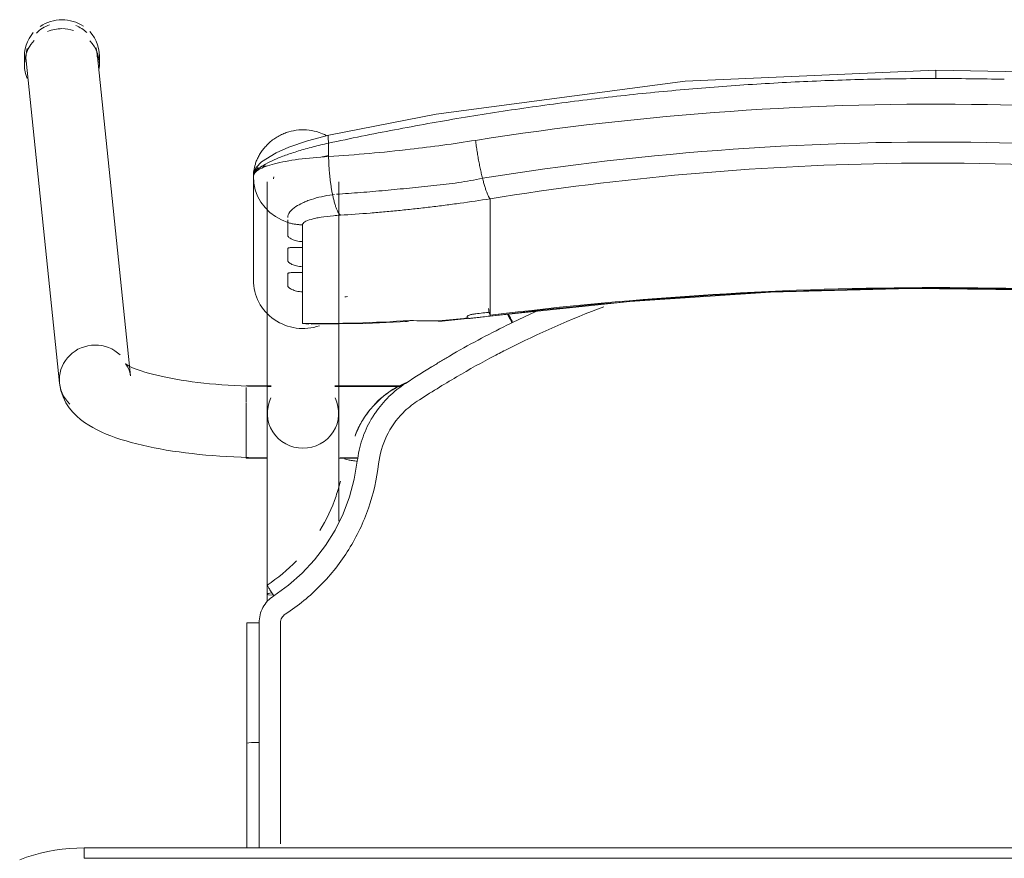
# Model space of a CAD drawing. Header units: metres. Extents: x 3 to 42.2, y -72.9 to -48.7.
# Tile 116 of 189: x 36.784 to 37.07, y -55.584 to -55.341. Entities that reach past the tile are written whole.
import ezdxf

# ---------------------------------------------------------------- set-up
doc = ezdxf.new("R2010")
doc.units = ezdxf.units.M
doc.layers.add('I-FURN', color=7, linetype='Continuous', lineweight=18)

# ---------------------------------------------------------------- blocks, each defined once
blk = doc.blocks.new('ConjuntoParaAlunoTamanho6 - CJA06_ConjuntoParaAlunoTamanho6-V19-1PAV')
at = {"layer": 'I-FURN', "color": 253, "true_color": 0xaaaaaa}
for p, q in [((-0.2643, 0.29456), (-0.2643, 0.29197)), ((-0.23354, 0.20182), (-0.24321, 0.29526)), ((-0.24254, 0.29197), (-0.24254, 0.29456)), ((-0.2638, 0.29312), (-0.25413, 0.19969)), ((-0.1979, 0.25969), (-0.1979, 0.22964)), ((-0.19385, 0.25812), (-0.19385, 0.19097)), ((-0.19207, 0.25896), (-0.19202, 0.25906)), ((-0.19202, 0.25906), (-0.19192, 0.25949)), ((-0.17315, 0.19097), (-0.17315, 0.25812)), ((-0.19734, 0.2558), (-0.19665, 0.25395)), ((-0.17493, 0.25435), (-0.17437, 0.25441)), ((-0.19665, 0.25395), (-0.1957, 0.25221)), ((-0.1957, 0.25221), (-0.19451, 0.25062)), ((-0.12923, 0.2438), (-0.12923, 0.25317)), ((-0.12923, 0.24214), (-0.12923, 0.24376)), ((-0.18366, 0.24073), (-0.18366, 0.23904)), ((-0.12923, 0.24214), (-0.12923, 0.23653)), ((-0.12923, 0.23653), (-0.12923, 0.23486)), ((-0.12923, 0.23486), (-0.12923, 0.22925)), ((-0.18366, 0.23345), (-0.18366, 0.23176)), ((-0.12923, 0.22925), (-0.12923, 0.22759)), ((-0.18366, 0.22617), (-0.18366, 0.21701)), ((-0.12923, 0.22759), (-0.12923, 0.22197)), ((-0.12923, 0.22197), (-0.12923, 0.22031)), ((-0.11598, 0.22048), (-0.1227, 0.21732)), ((-0.14414, 0.21757), (-0.12926, 0.21915)), ((-0.18366, 0.21701), (-0.1818, 0.21679)), ((-0.19271, 0.19894), (-0.2, 0.19894)), ((-0.2, 0.19844), (-0.2, 0.19411)), ((-0.19271, 0.19879), (-0.19385, 0.19879)), ((-0.19385, 0.19879), (-0.19385, 0.19845)), ((-0.19385, 0.19845), (-0.19385, 0.19764)), ((-0.15474, 0.19894), (-0.17429, 0.19894)), ((-0.15494, 0.19879), (-0.17429, 0.19879)), ((-0.2, 0.19393), (-0.2, 0.18575)), ((-0.19385, 0.19367), (-0.19385, 0.1916)), ((-0.2, 0.18573), (-0.2, 0.17922)), ((-0.19385, 0.18688), (-0.19385, 0.18582)), ((-0.19385, 0.18371), (-0.19385, 0.18582)), ((-0.2, 0.17916), (-0.2, 0.17794)), ((-0.2, 0.17794), (-0.19377, 0.17794)), ((-0.19385, 0.17809), (-0.19385, 0.17951)), ((-0.17323, 0.17794), (-0.1676, 0.17794)), ((-0.17268, 0.17809), (-0.16757, 0.17809)), ((-0.19385, 0.13857), (-0.19385, 0.13643)), ((-0.19983, 0.13021), (-0.19982, 0.0953)), ((-0.19982, 0.06488), (-0.19982, 0.0953)), ((-0.19982, 0.0953), (-0.19982, 0.09529)), ((-0.19623, 0.09556), (-0.19738, 0.09554)), ((0.247, 0.06497), (-0.247, 0.06497)), ((-0.247, 0.06497), (-0.247, 0.06197)), ((0.247, 0.06497), (-0.247, 0.06497))]:
    blk.add_line(p, q, dxfattribs=at)
at = {"layer": 'I-FURN', "color": 253, "true_color": 0xaaaaaa, "flags": 128}
for points in [[(0.0001, 0.2904), (-0.07267, 0.28721), (-0.14486, 0.2777), (-0.17603, 0.27161)], [(0.17623, 0.27161), (0.10331, 0.28398), (0.03018, 0.28985), (0.0001, 0.2904)], [(-0.17603, 0.27161), (-0.18218, 0.26997), (-0.18761, 0.26812), (-0.19131, 0.26652), (-0.19557, 0.2639), (-0.19708, 0.26226), (-0.19765, 0.26113), (-0.1979, 0.25971)], [(-0.17607, 0.26928), (-0.17607, 0.26831), (-0.17607, 0.26734), (-0.17607, 0.26637), (-0.17607, 0.2654)], [(-0.1979, 0.24468), (-0.1979, 0.2522), (-0.1979, 0.25971)], [(-0.1979, 0.25969), (-0.19776, 0.25773), (-0.19734, 0.2558)], [(-0.1979, 0.25969), (-0.1979, 0.25218), (-0.1979, 0.24467), (-0.1979, 0.23715), (-0.1979, 0.22964)], [(-0.19451, 0.25062), (-0.19311, 0.2492), (-0.19152, 0.24799)], [(-0.19152, 0.24799), (-0.18977, 0.24701), (-0.1879, 0.24628)], [(-0.1879, 0.24243), (-0.1879, 0.24339), (-0.1879, 0.24435), (-0.1879, 0.24532), (-0.1879, 0.24628)], [(-0.18366, 0.24561), (-0.18366, 0.24439), (-0.18366, 0.24317), (-0.18366, 0.24195), (-0.18366, 0.24073)], [(-0.1879, 0.23515), (-0.1879, 0.23603), (-0.1879, 0.23692), (-0.1879, 0.2378), (-0.1879, 0.23868)], [(-0.18366, 0.23904), (-0.18366, 0.23764), (-0.18366, 0.23624), (-0.18366, 0.23485), (-0.18366, 0.23345)], [(-0.1879, 0.22787), (-0.1879, 0.22876), (-0.1879, 0.22964), (-0.1879, 0.23052), (-0.1879, 0.23141)], [(-0.18366, 0.23176), (-0.18366, 0.23036), (-0.18366, 0.22897), (-0.18366, 0.22757), (-0.18366, 0.22617)], [(-0.12926, 0.21915), (-0.08865, 0.22342), (-0.0479, 0.2261), (-0.00707, 0.22717), (0.03376, 0.22666), (0.07455, 0.22454), (0.11521, 0.22083), (0.12946, 0.21915)], [(-0.12923, 0.22031), (-0.12923, 0.22007), (-0.12923, 0.21984), (-0.12923, 0.21961), (-0.12923, 0.21937)], [(-0.18111, 0.21677), (-0.16533, 0.21701), (-0.15331, 0.21761)], [(-0.1359, 0.2187), (-0.1359, 0.21878), (-0.1359, 0.21886), (-0.1359, 0.21893), (-0.1359, 0.21901)], [(-0.23354, 0.20182), (-0.23373, 0.20287), (-0.23403, 0.20376), (-0.23437, 0.20445), (-0.23469, 0.20492), (-0.23492, 0.20521), (-0.23505, 0.20534), (-0.23507, 0.20536)], [(-0.23507, 0.20536), (-0.23501, 0.20531), (-0.23482, 0.20518), (-0.23451, 0.20499), (-0.23408, 0.20476), (-0.23355, 0.20449), (-0.23291, 0.2042), (-0.23217, 0.20389), (-0.23133, 0.20358), (-0.23041, 0.20326), (-0.22941, 0.20294), (-0.22832, 0.20262), (-0.22717, 0.2023), (-0.22594, 0.20199), (-0.22464, 0.20169), (-0.22328, 0.2014), (-0.22186, 0.20112), (-0.22039, 0.20086), (-0.21886, 0.2006), (-0.21729, 0.20036), (-0.21567, 0.20014), (-0.214, 0.19993), (-0.2123, 0.19973), (-0.21057, 0.19956), (-0.2088, 0.1994), (-0.207, 0.19926), (-0.20518, 0.19913), (-0.20334, 0.19903), (-0.20148, 0.19894), (-0.19961, 0.19888), (-0.19772, 0.19883), (-0.19583, 0.1988), (-0.19394, 0.19879), (-0.19385, 0.19879)], [(-0.25413, 0.19969), (-0.25375, 0.19762), (-0.25311, 0.19572), (-0.25226, 0.19403), (-0.25129, 0.19256), (-0.25023, 0.19128), (-0.24913, 0.19017), (-0.24799, 0.18919), (-0.24683, 0.18832), (-0.24563, 0.18753), (-0.24441, 0.18681), (-0.24316, 0.18615), (-0.24188, 0.18553), (-0.24055, 0.18496), (-0.23919, 0.18441), (-0.23778, 0.1839), (-0.23633, 0.18341), (-0.23483, 0.18295), (-0.2333, 0.18251), (-0.23171, 0.1821), (-0.23008, 0.1817), (-0.22841, 0.18133), (-0.2267, 0.18098), (-0.22495, 0.18064), (-0.22315, 0.18033), (-0.22132, 0.18004), (-0.21946, 0.17976), (-0.21756, 0.17951), (-0.21562, 0.17928), (-0.21366, 0.17906), (-0.21168, 0.17887), (-0.20967, 0.1787), (-0.20763, 0.17855), (-0.20558, 0.17842), (-0.20352, 0.17831), (-0.20144, 0.17823), (-0.19935, 0.17816), (-0.19725, 0.17811), (-0.19515, 0.17809), (-0.19385, 0.17809)], [(-0.19385, 0.13857), (-0.19385, 0.14057), (-0.19385, 0.14257), (-0.19385, 0.14457), (-0.19385, 0.14656), (-0.19385, 0.14855), (-0.19385, 0.15053), (-0.19385, 0.15249), (-0.19385, 0.15444), (-0.19385, 0.15637), (-0.19385, 0.15827), (-0.19385, 0.16015), (-0.19385, 0.162), (-0.19385, 0.16382), (-0.19385, 0.1656), (-0.19385, 0.16735), (-0.19385, 0.16905), (-0.19385, 0.17071), (-0.19385, 0.17233), (-0.19385, 0.1739), (-0.19385, 0.17541), (-0.19385, 0.17687), (-0.19385, 0.17828), (-0.19385, 0.17963), (-0.19385, 0.18092), (-0.19385, 0.18215), (-0.19385, 0.18331), (-0.19385, 0.18441), (-0.19385, 0.18544), (-0.19385, 0.1864), (-0.19385, 0.18729), (-0.19385, 0.1881), (-0.19385, 0.18885), (-0.19385, 0.18951), (-0.19385, 0.19011), (-0.19385, 0.19062), (-0.19385, 0.19097)], [(-0.17315, 0.19097), (-0.17315, 0.19051), (-0.17315, 0.18998), (-0.17315, 0.18937), (-0.17315, 0.18869), (-0.17315, 0.18793), (-0.17315, 0.1871), (-0.17315, 0.18619), (-0.17315, 0.18522), (-0.17315, 0.18417), (-0.17315, 0.18306), (-0.17315, 0.18188), (-0.17315, 0.18064), (-0.17315, 0.17934), (-0.17315, 0.17798), (-0.17315, 0.17656), (-0.17315, 0.17508), (-0.17315, 0.17355), (-0.17315, 0.17198), (-0.17315, 0.17035), (-0.17315, 0.16868), (-0.17315, 0.16696), (-0.17315, 0.16521), (-0.17315, 0.16342), (-0.17315, 0.16159), (-0.17315, 0.15974)], [(-0.16841, 0.18438), (-0.16841, 0.18437), (-0.16841, 0.18435), (-0.16841, 0.18434), (-0.16841, 0.18432)], [(-0.16774, 0.17706), (-0.16861, 0.17188), (-0.16997, 0.16679), (-0.17181, 0.16185), (-0.17415, 0.15713), (-0.17693, 0.15265), (-0.18013, 0.14846), (-0.18374, 0.14461), (-0.18771, 0.14113), (-0.19199, 0.13805)], [(-0.19623, 0.13025), (-0.19623, 0.12331), (-0.19623, 0.11637), (-0.19623, 0.10942), (-0.19623, 0.10249), (-0.19623, 0.09556)], [(-0.19738, 0.09554), (-0.19841, 0.0955), (-0.1992, 0.09544), (-0.19969, 0.09537), (-0.19982, 0.0953)], [(-0.247, 0.06497), (-0.24912, 0.06492), (-0.25124, 0.0648), (-0.25334, 0.06459), (-0.25544, 0.06429), (-0.25753, 0.06391), (-0.2596, 0.06345), (-0.26165, 0.0629), (-0.26367, 0.06228), (-0.26567, 0.06157)], [(0.247, 0.06197), (0.1235, 0.06197), (0, 0.06197), (-0.1235, 0.06197), (-0.247, 0.06197)], [(-0.247, 0.06197), (-0.1235, 0.06197), (0, 0.06197), (0.1235, 0.06197), (0.247, 0.06197)]]:
    blk.add_lwpolyline(points, dxfattribs=at)
at = {"layer": 'I-FURN', "color": 253, "true_color": 0xaaaaaa}
for centre, major_axis, ratio, start_param, end_param in [((-0.25351, 0.29419), (0.01029, 0.00107), 0.967158, 1.815725, 2.256389), ((-0.25342, 0.29456), (0.01088, 0), 0.965926, 1.570796, 2.185058), ((-0.25342, 0.29456), (0.01088, 0), 0.965926, 0.959427, 1.570796), ((-0.25351, 0.29419), (0.01029, 0.00107), 0.967158, 0.685592, 1.060105), ((-0.25342, 0.29456), (0.01088, 0), 0.965926, 2.438822, 3.243525), ((-0.25342, 0.29197), (0.01088, 0), 0.965926, 1.570796, 1.965237), ((-0.25342, 0.29197), (0.01088, 0), 0.965926, 1.257624, 1.559899), ((-0.25342, 0.29456), (0.01088, 0), 0.965926, 6.170166, 7.020457), ((-0.25342, 0.29197), (0.01088, 0), 0.965926, 2.404268, 3.526261), ((-0.25342, 0.29197), (0.01088, 0), 0.965926, 6.182855, 7.015454), ((-0.25351, 0.29419), (0.01029, 0.00107), 0.967158, 6.18338, 6.464028), ((-0.25351, 0.29419), (0.01029, 0.00107), 0.967158, 2.780211, 3.141593), ((-0.1835, 0.22964), (-0.0144, 0), 0.978148, 0, 1.909658), ((0.0001, -0.77159), (1.0211, 0), 0.978148, 1.443771, 1.697822), ((0.0001, -0.77117), (1.0209, 0), 0.978148, 1.443771, 1.697822), ((-0.17927, 0.60128), (0.385, 0), 0.978148, 4.732926, 4.735013), ((-0.17927, 0.60356), (0.395, 0), 0.978148, 4.828782, 4.839414), ((-0.1305, 0.22908), (-0.00124, 0.00992), 0.026339, 2.463316, 2.789234), ((-0.17927, 0.60336), (0.395, 0), 0.978148, 4.701279, 4.780293), ((-0.14501, 0.22754), (-0.00087, 0.00996), 0.018501, 2.957526, 3.350225), ((-0.17927, 0.60263), (0.395, 0), 0.978148, 4.801491, 4.822541), ((-0.17927, 0.60221), (0.3948, 0), 0.978148, 4.828842, 4.839414), ((-0.24383, 0.20075), (0.01029, 0.00107), 0.967158, 1.470991, 3.041787), ((-0.24383, 0.20075), (0.01029, 0.00107), 0.967158, 0.685592, 1.470991), ((-0.24383, 0.20075), (0.01029, 0.00107), 0.967158, 3.041787, 3.827185), ((-0.1835, 0.19097), (0.01035, 0), 0.978148, 2.686587, 4.712389), ((-0.1835, 0.19097), (0.01035, 0), 0.978148, 4.712389, 6.738191), ((-0.1835, 0.13857), (0.01035, 0), 0.069756, 2.648425, 3.665191)]:
    blk.add_ellipse(centre, major_axis=major_axis, ratio=ratio, start_param=start_param, end_param=end_param, dxfattribs=at)
for points in [[(0.0001, 0.29036), (0.0001, 0.29029), (0.0001, 0.29001), (0.0001, 0.28916), (0.0001, 0.28841), (0.0001, 0.28802)], [(-0.05929, 0.28591), (-0.06588, 0.28544), (-0.07245, 0.28489), (-0.07901, 0.28427)], [(-0.03953, 0.28708), (-0.04612, 0.28677), (-0.05271, 0.28638), (-0.05929, 0.28591)], [(-0.01972, 0.28779), (-0.02633, 0.28763), (-0.03293, 0.2874), (-0.03953, 0.28708)], [(0.0001, 0.28802), (-0.00651, 0.28802), (-0.01312, 0.28795), (-0.01972, 0.28779)], [(0.01992, 0.28779), (0.01332, 0.28795), (0.00671, 0.28802), (0.0001, 0.28802)], [(-0.07901, 0.28427), (-0.08557, 0.28365), (-0.09211, 0.28295), (-0.09864, 0.28217)], [(-0.09864, 0.28217), (-0.10517, 0.28139), (-0.11169, 0.28054), (-0.11819, 0.27961)], [(-0.11819, 0.27961), (-0.12468, 0.27869), (-0.13116, 0.27768), (-0.13762, 0.27661)], [(-0.13762, 0.27661), (-0.14407, 0.27553), (-0.15051, 0.27438), (-0.15692, 0.27316)], [(-0.15692, 0.27316), (-0.16332, 0.27194), (-0.16971, 0.27065), (-0.17607, 0.26928)], [(-0.13346, 0.2701), (-0.13339, 0.26956), (-0.13324, 0.26848), (-0.133, 0.26684), (-0.13272, 0.2652), (-0.13242, 0.26359), (-0.13211, 0.26203), (-0.13178, 0.26053), (-0.13155, 0.25959), (-0.13144, 0.25914)], [(-0.17609, 0.26577), (-0.17669, 0.26561), (-0.17729, 0.26545), (-0.17789, 0.26529)], [(-0.17607, 0.2654), (-0.17914, 0.26523), (-0.18504, 0.2647), (-0.19219, 0.26337), (-0.19682, 0.26165), (-0.1979, 0.26035), (-0.1979, 0.25969)], [(-0.17607, 0.2654), (-0.17606, 0.26498), (-0.17604, 0.26413), (-0.17598, 0.26285), (-0.1759, 0.26156), (-0.17579, 0.26028), (-0.17566, 0.25902), (-0.17551, 0.25778), (-0.17533, 0.25659), (-0.17514, 0.25544), (-0.175, 0.25471), (-0.17493, 0.25435)], [(-0.12923, 0.25317), (-0.12932, 0.25327), (-0.1295, 0.25353), (-0.1298, 0.25409), (-0.13011, 0.25481), (-0.13044, 0.25568), (-0.13077, 0.2567), (-0.1311, 0.25786), (-0.13133, 0.2587), (-0.13144, 0.25914)], [(-0.17493, 0.25435), (-0.17484, 0.25392), (-0.17465, 0.25308), (-0.17435, 0.25195), (-0.17403, 0.25093), (-0.17369, 0.25006), (-0.17335, 0.24934), (-0.173, 0.24877), (-0.17277, 0.2485), (-0.17265, 0.2484)], [(-0.16398, 0.24902), (-0.16687, 0.24878), (-0.16977, 0.24858), (-0.17265, 0.2484)], [(-0.15964, 0.24939), (-0.16109, 0.24926), (-0.16254, 0.24913), (-0.16398, 0.24902)], [(-0.1553, 0.2498), (-0.15675, 0.24966), (-0.15819, 0.24952), (-0.15964, 0.24939)], [(-0.15095, 0.25026), (-0.1524, 0.2501), (-0.15385, 0.24995), (-0.1553, 0.2498)], [(-0.14661, 0.25076), (-0.14806, 0.25058), (-0.14951, 0.25042), (-0.15095, 0.25026)], [(-0.14226, 0.2513), (-0.14371, 0.25111), (-0.14516, 0.25093), (-0.14661, 0.25076)], [(-0.1879, 0.24628), (-0.18756, 0.24617), (-0.18687, 0.24599), (-0.18581, 0.24578), (-0.18474, 0.24565), (-0.18402, 0.24561), (-0.18366, 0.24561)], [(-0.09625, 0.22184), (-0.10584, 0.21825), (-0.1152, 0.21414), (-0.12434, 0.2095)], [(-0.15397, 0.21772), (-0.15349, 0.21752), (-0.153, 0.21758), (-0.15247, 0.21788)], [(-0.15247, 0.21788), (-0.15113, 0.21782), (-0.1484, 0.21775), (-0.14556, 0.21776), (-0.14412, 0.21779)], [(-0.1359, 0.21901), (-0.1359, 0.21905), (-0.13586, 0.21912), (-0.13573, 0.21923), (-0.13549, 0.21935), (-0.13518, 0.21946), (-0.13479, 0.21957), (-0.13436, 0.21967), (-0.1339, 0.21974), (-0.13357, 0.21979), (-0.1334, 0.21981)], [(-0.13585, 0.2186), (-0.13587, 0.21862), (-0.13589, 0.21865), (-0.1359, 0.21868), (-0.1359, 0.2187)], [(-0.1227, 0.21732), (-0.12297, 0.21719), (-0.12353, 0.21692), (-0.12408, 0.21665), (-0.12436, 0.21651)], [(-0.12289, 0.21723), (-0.12304, 0.21753), (-0.12319, 0.21783), (-0.12334, 0.21813)], [(-0.12436, 0.21651), (-0.12717, 0.21512), (-0.13276, 0.21224), (-0.13826, 0.20916), (-0.14098, 0.20758)], [(-0.12434, 0.2095), (-0.12494, 0.2092), (-0.12615, 0.20858), (-0.12737, 0.20794), (-0.12798, 0.20762)], [(-0.12798, 0.20762), (-0.13157, 0.20574), (-0.13889, 0.20168), (-0.14651, 0.19698), (-0.1504, 0.19445)], [(-0.14098, 0.20758), (-0.14188, 0.20704), (-0.14368, 0.20597), (-0.14546, 0.20487), (-0.14635, 0.20432)], [(-0.14638, 0.20431), (-0.14762, 0.20355), (-0.1501, 0.202), (-0.15256, 0.20043), (-0.15378, 0.19963)], [(-0.16501, 0.19076), (-0.16447, 0.19151), (-0.16331, 0.19295), (-0.16135, 0.19493), (-0.15919, 0.19669), (-0.15764, 0.19771), (-0.15683, 0.19818)], [(-0.15378, 0.19963), (-0.1555, 0.19851), (-0.15869, 0.19594), (-0.16134, 0.1928), (-0.1625, 0.1911)], [(-0.1568, 0.1982), (-0.15576, 0.1988), (-0.15475, 0.1993), (-0.15376, 0.19971)], [(-0.1504, 0.19445), (-0.15113, 0.19396), (-0.15256, 0.19293), (-0.15386, 0.19174), (-0.15448, 0.19112)], [(-0.16371, 0.18924), (-0.16479, 0.18738), (-0.16656, 0.18343), (-0.1675, 0.1792), (-0.16774, 0.17706)], [(-0.1625, 0.1911), (-0.16271, 0.1908), (-0.16313, 0.19018), (-0.16352, 0.18955), (-0.16371, 0.18924)], [(-0.15448, 0.19112), (-0.15645, 0.18912), (-0.15969, 0.18452), (-0.16124, 0.17915), (-0.16156, 0.17636)], [(-0.16774, 0.17706), (-0.16823, 0.17712), (-0.16921, 0.17725), (-0.17046, 0.17746), (-0.17128, 0.17766), (-0.17147, 0.17776), (-0.17146, 0.1778)], [(-0.1854, 0.14823), (-0.18797, 0.14558), (-0.19084, 0.14321), (-0.19391, 0.14119)], [(-0.19391, 0.14119), (-0.19393, 0.14119), (-0.19385, 0.14103), (-0.19344, 0.14033), (-0.19278, 0.13928), (-0.19225, 0.13846), (-0.19199, 0.13805)], [(-0.19199, 0.13805), (-0.19265, 0.13762), (-0.19383, 0.13663), (-0.19519, 0.13473), (-0.19604, 0.13255), (-0.19622, 0.13104), (-0.19623, 0.13025)], [(-0.18863, 0.13277), (-0.18884, 0.13263), (-0.18922, 0.13231), (-0.18966, 0.1317), (-0.18994, 0.13099), (-0.19, 0.1305), (-0.19, 0.13025)], [(-0.19623, 0.13025), (-0.19672, 0.13025), (-0.1977, 0.13025), (-0.19891, 0.13024), (-0.19969, 0.13022), (-0.19984, 0.13021), (-0.19982, 0.1302)], [(-0.19982, 0.12147), (-0.19982, 0.12438), (-0.19982, 0.12729), (-0.19982, 0.1302)], [(-0.19982, 0.1302), (-0.19982, 0.12438), (-0.19982, 0.11273), (-0.19982, 0.1011), (-0.19982, 0.09529)], [(-0.19982, 0.09528), (-0.19982, 0.1011), (-0.19982, 0.10691), (-0.19982, 0.11273)], [(-0.19982, 0.09529), (-0.19982, 0.08515), (-0.19982, 0.07502), (-0.19982, 0.06488)], [(-0.19982, 0.06488), (-0.19982, 0.06818), (-0.19982, 0.07148), (-0.19982, 0.07478)]]:
    blk.add_open_spline(points, degree=3, dxfattribs=at)
for points, knots in [([(-0.13346, 0.2701), (-0.0847, 0.2778), (0.00519, 0.28415), (0.09466, 0.27626), (0.13366, 0.2701)], [-1, -1, -1, -1, -0.444444, 0, 0, 0, 0]), ([(-0.1979, 0.25971), (-0.1979, 0.26019), (-0.19783, 0.26127), (-0.19747, 0.26287), (-0.19695, 0.2643), (-0.19642, 0.26543), (-0.19585, 0.26637), (-0.19534, 0.26711), (-0.19492, 0.26766), (-0.19447, 0.26819), (-0.19382, 0.2689), (-0.19291, 0.26975), (-0.1919, 0.27053), (-0.19105, 0.27107), (-0.1904, 0.27144), (-0.18973, 0.27177), (-0.18883, 0.27217), (-0.18719, 0.27275), (-0.18474, 0.2732), (-0.18174, 0.27315), (-0.17906, 0.27255), (-0.17745, 0.27187), (-0.17679, 0.27153)], [0, 0, 0, 0, 0.0625, 0.125, 0.15625, 0.1875, 0.21875, 0.234375, 0.25, 0.265625, 0.28125, 0.3125, 0.34375, 0.359375, 0.375, 0.390625, 0.40625, 0.4375, 0.5, 0.5625, 0.625, 0.6721865, 0.6721865, 0.6721865, 0.6721865]), ([(-0.1761, 0.27156), (-0.17616, 0.27149), (-0.17627, 0.27106), (-0.17619, 0.27003), (-0.17607, 0.26928)], [0.625, 0.625, 0.625, 0.625, 0.75, 1, 1, 1, 1]), ([(-0.1979, 0.25971), (-0.1979, 0.26034), (-0.19688, 0.26187), (-0.19282, 0.26411), (-0.18865, 0.26578), (-0.18491, 0.26704), (-0.18064, 0.26823), (-0.1776, 0.26895), (-0.17607, 0.26928)], [0, 0, 0, 0, 0.25, 0.5, 0.625, 0.75, 0.875, 1, 1, 1, 1]), ([(-0.17607, 0.2654), (-0.1682, 0.2659), (-0.154, 0.26716), (-0.13977, 0.2691), (-0.13346, 0.2701)], [-1, -1, -1, -1, -0.444444, 0, 0, 0, 0]), ([(-0.13144, 0.25914), (-0.08343, 0.26683), (0.00512, 0.27318), (0.09323, 0.26529), (0.13164, 0.25914)], [-1, -1, -1, -1, -0.444444, 0, 0, 0, 0]), ([(0.12943, 0.25317), (0.08224, 0.26075), (-0.00484, 0.26702), (-0.09148, 0.25924), (-0.12923, 0.25317)], [-1, -1, -1, -1, -0.444444, 0, 0, 0, 0]), ([(-0.1965, 0.2622), (-0.19671, 0.26207), (-0.1971, 0.26176), (-0.19769, 0.26096), (-0.1979, 0.26021), (-0.1979, 0.25971)], [0.75, 0.75, 0.75, 0.75, 0.8125, 0.875, 1, 1, 1, 1]), ([(-0.19421, 0.2626), (-0.1945, 0.26266), (-0.19502, 0.2627), (-0.19554, 0.2626), (-0.19576, 0.26254)], [0.5473049, 0.5473049, 0.5473049, 0.5473049, 0.625, 0.6812684, 0.6812684, 0.6812684, 0.6812684]), ([(-0.17381, 0.25447), (-0.17147, 0.25462), (-0.16677, 0.25497), (-0.1597, 0.25557), (-0.1538, 0.25614), (-0.14908, 0.25663), (-0.14554, 0.25703), (-0.14198, 0.25739), (-0.13843, 0.25782), (-0.13492, 0.25842), (-0.13259, 0.25889), (-0.13144, 0.25914)], [0, 0, 0, 0, 0.166667, 0.333333, 0.5, 0.583333, 0.666667, 0.75, 0.833333, 0.916667, 1, 1, 1, 1]), ([(-0.1879, 0.24778), (-0.18791, 0.24829), (-0.1875, 0.24933), (-0.18588, 0.25077), (-0.184, 0.25182), (-0.1824, 0.2525), (-0.17978, 0.25344), (-0.17715, 0.25404), (-0.17493, 0.25435)], [0, 0, 0, 0, 0.2, 0.4, 0.55, 0.625, 0.7, 1, 1, 1, 1]), ([(-0.12923, 0.25317), (-0.13213, 0.25271), (-0.13647, 0.25207), (-0.14082, 0.25148), (-0.14226, 0.2513)], [-1, -1, -1, -1, -0.8, -0.7, -0.7, -0.7, -0.7]), ([(-0.1879, 0.24628), (-0.1879, 0.24644), (-0.1879, 0.2467), (-0.1879, 0.247), (-0.1879, 0.2471)], [0, 0, 0, 0, 0.4, 0.6, 0.6, 0.6, 0.6]), ([(-0.17265, 0.2484), (-0.17333, 0.24836), (-0.17532, 0.24821), (-0.17777, 0.24791), (-0.17985, 0.24753), (-0.18163, 0.2471), (-0.18322, 0.24646), (-0.18366, 0.2459), (-0.18366, 0.24561)], [-1, -1, -1, -1, -0.888889, -0.666667, -0.555556, -0.444444, -0.222222, 0, 0, 0, 0]), ([(-0.18366, 0.24073), (-0.18428, 0.24075), (-0.18512, 0.24088), (-0.18609, 0.24117), (-0.18671, 0.24142), (-0.18723, 0.2417), (-0.18762, 0.24198), (-0.18784, 0.24222), (-0.1879, 0.24236), (-0.1879, 0.24243)], [0, 0, 0, 0, 0.25, 0.375, 0.5, 0.625, 0.75, 0.875, 1, 1, 1, 1]), ([(-0.1879, 0.23868), (-0.1879, 0.23875), (-0.18784, 0.23885), (-0.18762, 0.23896), (-0.18723, 0.23902), (-0.18671, 0.23904), (-0.18609, 0.23904), (-0.18512, 0.23903), (-0.18428, 0.23902), (-0.18366, 0.23904)], [0, 0, 0, 0, 0.125, 0.25, 0.375, 0.5, 0.625, 0.75, 1, 1, 1, 1]), ([(-0.18366, 0.23345), (-0.18428, 0.23348), (-0.18512, 0.2336), (-0.18609, 0.23389), (-0.18671, 0.23414), (-0.18723, 0.23442), (-0.18762, 0.2347), (-0.18784, 0.23494), (-0.1879, 0.23508), (-0.1879, 0.23515)], [0, 0, 0, 0, 0.25, 0.375, 0.5, 0.625, 0.75, 0.875, 1, 1, 1, 1]), ([(-0.1879, 0.23141), (-0.1879, 0.23147), (-0.18784, 0.23158), (-0.18762, 0.23168), (-0.18723, 0.23174), (-0.18671, 0.23176), (-0.18609, 0.23176), (-0.18512, 0.23175), (-0.18428, 0.23175), (-0.18366, 0.23176)], [0, 0, 0, 0, 0.125, 0.25, 0.375, 0.5, 0.625, 0.75, 1, 1, 1, 1]), ([(-0.18366, 0.22617), (-0.18428, 0.2262), (-0.18512, 0.22633), (-0.18609, 0.22661), (-0.18671, 0.22687), (-0.18723, 0.22714), (-0.18762, 0.22742), (-0.18784, 0.22767), (-0.1879, 0.22781), (-0.1879, 0.22787)], [0, 0, 0, 0, 0.25, 0.375, 0.5, 0.625, 0.75, 0.875, 1, 1, 1, 1]), ([(-0.1334, 0.21866), (-0.1337, 0.21862), (-0.13425, 0.21856), (-0.13488, 0.2185), (-0.13529, 0.21849), (-0.13555, 0.2185), (-0.13573, 0.21853), (-0.13582, 0.21857), (-0.13585, 0.2186)], [0, 0, 0, 0, 0.25, 0.5, 0.625, 0.75, 0.875, 1, 1, 1, 1]), ([(-0.12335, 0.21813), (-0.12356, 0.21856), (-0.12382, 0.21909), (-0.12404, 0.21956), (-0.12409, 0.21966)], [0, 0, 0, 0, 0.25, 0.3176224, 0.3176224, 0.3176224, 0.3176224]), ([(-0.12387, 0.21964), (-0.12371, 0.21933), (-0.12333, 0.21859), (-0.12291, 0.21776), (-0.1227, 0.21732)], [0.5369273, 0.5369273, 0.5369273, 0.5369273, 0.75, 1, 1, 1, 1]), ([(-0.15863, 0.1971), (-0.16081, 0.19558), (-0.16383, 0.19273), (-0.16686, 0.18807), (-0.16796, 0.18563), (-0.16841, 0.18438)], [0, 0, 0, 0, 0.5, 0.75, 1, 1, 1, 1]), ([(-0.1535, 0.1999), (-0.15406, 0.19967), (-0.15585, 0.19886), (-0.15753, 0.19787), (-0.15863, 0.1971)], [0.6367527, 0.6367527, 0.6367527, 0.6367527, 0.75, 1, 1, 1, 1]), ([(-0.16841, 0.18432), (-0.16799, 0.18547), (-0.16725, 0.18714), (-0.16604, 0.18925), (-0.16537, 0.19026), (-0.16501, 0.19076)], [0, 0, 0, 0, 0.5, 0.75, 1, 1, 1, 1]), ([(-0.16156, 0.17636), (-0.16208, 0.17191), (-0.16353, 0.16549), (-0.16692, 0.15729), (-0.1701, 0.15145), (-0.17391, 0.14602), (-0.17976, 0.13936), (-0.18487, 0.13521), (-0.18863, 0.13277)], [0, 0, 0, 0, 0.25, 0.375, 0.5, 0.625, 0.75, 1, 1, 1, 1]), ([(-0.17264, 0.17129), (-0.173, 0.16984), (-0.17448, 0.16483), (-0.17671, 0.16011), (-0.17864, 0.15696)], [0.1492319, 0.1492319, 0.1492319, 0.1492319, 0.25, 0.5, 0.5, 0.5, 0.5]), ([(-0.19, 0.13025), (-0.19, 0.12863), (-0.19, 0.12547), (-0.19, 0.12092), (-0.19, 0.1173), (-0.19, 0.1145), (-0.19, 0.11243), (-0.19, 0.11052), (-0.19, 0.10828), (-0.19, 0.10624), (-0.19, 0.10408), (-0.19, 0.10228), (-0.19, 0.10023), (-0.19, 0.09774), (-0.19, 0.09515), (-0.19, 0.09189), (-0.19, 0.08842), (-0.19, 0.08419), (-0.19, 0.08049), (-0.19, 0.07684), (-0.19, 0.07351), (-0.19, 0.07081), (-0.19, 0.0683), (-0.19, 0.06666), (-0.19, 0.06612)], [0, 0, 0, 0, 0.03125, 0.0625, 0.09375, 0.109375, 0.125, 0.140625, 0.15625, 0.1875, 0.203125, 0.21875, 0.234375, 0.25, 0.265625, 0.28125, 0.3125, 0.328125, 0.34375, 0.359375, 0.3671875, 0.375, 0.3828125, 0.3865101, 0.3865101, 0.3865101, 0.3865101]), ([(-0.19623, 0.06488), (-0.19623, 0.06802), (-0.19623, 0.0747), (-0.19623, 0.0849), (-0.19623, 0.09203), (-0.19623, 0.09556)], [0.8397159, 0.8397159, 0.8397159, 0.8397159, 0.8888889, 0.9444444, 1, 1, 1, 1])]:
    blk.add_open_spline(points, degree=3, knots=knots, dxfattribs=at)
blk = doc.blocks.new('4 GRE - ESCOLA DE CINEMA E AUDIOVISUAL CINE REX R07_rvt-1-1PAV')
at = {"layer": 'I-FURN', "color": 253, "lineweight": 18, "true_color": 0xaaaaaa}
blk.add_blockref('ConjuntoParaAlunoTamanho6 - CJA06_ConjuntoParaAlunoTamanho6-V19-1PAV', (37.04989, -55.6463), dxfattribs=at)

msp = doc.modelspace()

# ---------------------------------------------------------------- block references
at = {"lineweight": 5}
msp.add_blockref('4 GRE - ESCOLA DE CINEMA E AUDIOVISUAL CINE REX R07_rvt-1-1PAV', (0, 0), dxfattribs=at)

doc.saveas('drawing.dxf')
